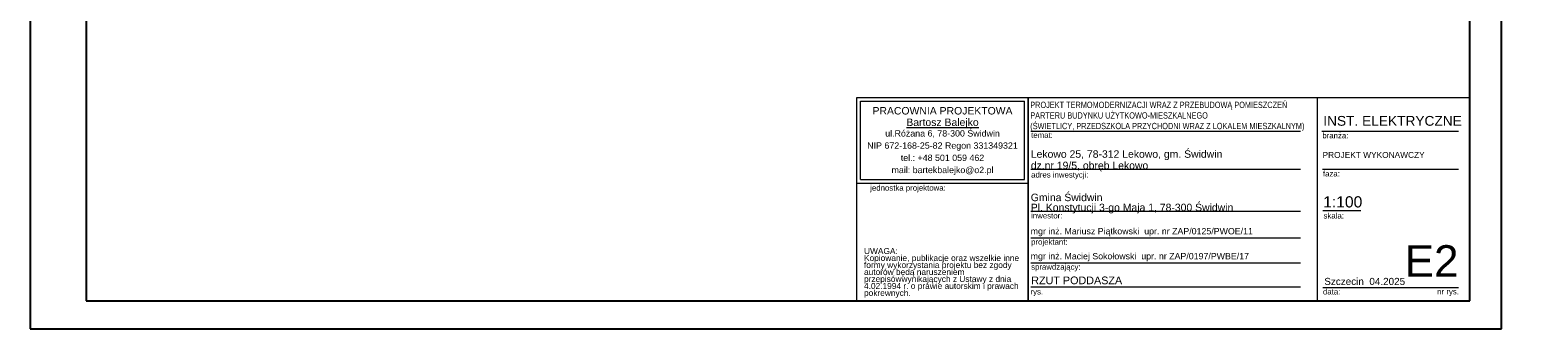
# Model space of a CAD drawing. Extents: x -558982 to 5119495, y -5290134 to 121759.
# Tile 250 of 256: x -440331 to -397289, y 66983 to 75521. Entities that reach past the tile are written whole.
import ezdxf

# ---------------------------------------------------------------- set-up
doc = ezdxf.new("R2010")
doc.units = 0
doc.header["$MEASUREMENT"] = 0
doc.layers.add('$ IE TABELA', color=7, linetype='Continuous')
for name, color, linetype, lineweight in [('ARCH TABELA_Nr_Pióra__1', 252, 'Continuous', 25), ('ARCH TABELA_Nr_Pióra__21', 252, 'Continuous', 9), ('ARCH TABELA_Nr_Pióra__7', 252, 'Continuous', 13)]:
    doc.layers.add(name, color=color, linetype=linetype, lineweight=lineweight)
doc.styles.add('GENERATED_STYLE_5', font='ARIALN.TTF')
doc.styles.add('GENERATED_STYLE_7', font='arial.ttf')
doc.styles.add('GENERATED_STYLE_8', font='arial.ttf')
doc.styles.add('GENERATED_STYLE_9', font='arial.ttf')
doc.styles.add('ROMANS', font='romans.shx', dxfattribs={"width": 0.85})

# ---------------------------------------------------------------- blocks, each defined once
blk = doc.blocks.new('a3eee')
at = {"layer": '$ IE TABELA'}
for p, q in [((19730.8, 4176.8), (19730.8, 1206.8)), ((23930.8, 4176.8), (19730.8, 4176.8)), ((23930.8, 1206.8), (23930.8, 4176.8)), ((19890.8, 4096.8), (19890.8, 1286.8)), ((23840.8, 4096.8), (19890.8, 4096.8)), ((23840.8, 1286.8), (23840.8, 4096.8)), ((19890.8, 1286.8), (23840.8, 1286.8)), ((19730.8, 1206.8), (23930.8, 1206.8))]:
    blk.add_line(p, q, dxfattribs=at)
at = {"layer": '$ IE TABELA', "style": 'ROMANS', "width": 0.6168}
blk.add_text('A3', height=100, dxfattribs=at).set_placement((23941.8, 4197.5))

msp = doc.modelspace()

# ---------------------------------------------------------------- linework, layer by layer
at = {"layer": 'ARCH TABELA_Nr_Pióra__21', "color": 0, "linetype": 'Continuous'}
for p, q in [((-416731, 67783), (-416731, 73594)), ((-416731, 73594), (-411838, 73594)), ((-416731, 71148), (-416731, 73594)), ((-416731, 73594), (-399231, 73594)), ((-416625, 71254), (-416625, 73488)), ((-416625, 73488), (-411944, 73488)), ((-411944, 71254), (-411944, 73488)), ((-411838, 73594), (-411838, 67783)), ((-411838, 71148), (-411838, 73594)), ((-411838, 67783), (-411838, 73194)), ((-403593, 73594), (-403593, 67783)), ((-399231, 73594), (-399231, 67783)), ((-411765, 72638), (-404066, 72638)), ((-403454, 72638), (-399554, 72638)), ((-411765, 71544), (-404066, 71544)), ((-403436, 71544), (-399554, 71544)), ((-416731, 71148), (-411838, 71148)), ((-416625, 71254), (-411944, 71254)), ((-411765, 70344), (-404066, 70344)), ((-403424, 70362), (-402345, 70362)), ((-411765, 69584), (-404066, 69584)), ((-411765, 68870), (-404066, 68870)), ((-411765, 68183), (-404066, 68183)), ((-403424, 68166), (-401143, 68166)), ((-401143, 68166), (-399554, 68166)), ((-416731, 67783), (-411838, 67783)), ((-399231, 67783), (-411838, 67783))]:
    msp.add_line(p, q, dxfattribs=at)

# ---------------------------------------------------------------- block references
at = {"layer": '$ IE TABELA', "transparency": 33554687, "xscale": 10, "yscale": 10, "zscale": 10}
msp.add_blockref('a3eee', (-637639, 54915), dxfattribs=at)

# ---------------------------------------------------------------- texts
at = {"layer": 'ARCH TABELA_Nr_Pióra__1', "color": 0, "linetype": 'Continuous', "insert": (-411780, 72637), "char_height": 180, "width": 12247.06, "attachment_point": 7, "line_spacing_factor": 1.005757, "style": 'GENERATED_STYLE_5'}
msp.add_mtext('\\pt22543.1;\\fArial|b0|i0|c238;\\W0.8;PROJEKT TERMOMODERNIZACJI WRAZ Z PRZEBUDOWĄ POMIESZCZEŃ \\PPARTERU BUDYNKU UŻYTKOWO-MIESZKALNEGO\\P(ŚWIETLICY, PRZEDSZKOLA PRZYCHODNI WRAZ Z LOKALEM MIESZKALNYM)', dxfattribs=at)
at = {"layer": 'ARCH TABELA_Nr_Pióra__1', "color": 0, "linetype": 'Continuous', "insert": (-411752, 68479), "char_height": 220, "attachment_point": 1, "style": 'GENERATED_STYLE_9'}
msp.add_mtext('RZUT PODDASZA', dxfattribs=at)
at = {"layer": 'ARCH TABELA_Nr_Pióra__21', "color": 0, "linetype": 'Continuous', "insert": (-411765, 70283), "char_height": 212.77, "attachment_point": 7, "line_spacing_factor": 0.807442, "style": 'GENERATED_STYLE_7'}
msp.add_mtext('{Gmina Świdwin\\PPl. Konstytucji 3-go Maja 1, 78-300 Świdwin}', dxfattribs=at)
at = {"layer": 'ARCH TABELA_Nr_Pióra__7', "color": 0, "linetype": 'Continuous'}
for s, insert, char_height, attachment_point, line_spacing_factor, style in [('{PRACOWNIA PROJEKTOWA\\P\\LBartosz Balejko}', (-414285, 73323), 212.77, 2, 0.926719, 'GENERATED_STYLE_8'), ('{Lekowo 25, 78-312 Lekowo, gm. Świdwin\\Pdz.nr 19/5, obręb Lekowo}', (-411765, 71483), 212.77, 7, 0.918867, 'GENERATED_STYLE_7'), ('PROJEKT WYKONAWCZY', (-403436, 72040), 170, 1, 0.923713, 'GENERATED_STYLE_7')]:
    msp.add_mtext(s, dxfattribs=dict(at, insert=insert, char_height=char_height, attachment_point=attachment_point, line_spacing_factor=line_spacing_factor, style=style))
at = {"layer": 'ARCH TABELA_Nr_Pióra__7', "color": 0, "linetype": 'Continuous', "style": 'GENERATED_STYLE_7'}
for s, insert, char_height, attachment_point in [('INST. ELEKTRYCZNE', (-403415, 73068), 280, 1), ('{temat:}', (-411755, 72602), 159.6, 1), ('{branża:}', (-403442, 72589), 159.6, 1), ('{adres inwestycji:}', (-411755, 71468), 159.58, 1), ('{faza:}', (-403424, 71499), 159.6, 1), ('{jednostka projektowa:}', (-416348, 71093), 159.58, 1), ('1:100', (-403417, 70773), 319.2, 1), ('{inwestor:}', (-411755, 70299), 159.58, 1), ('{skala:}', (-403407, 70297), 159.6, 1), ('mgr inż. Mariusz Piątkowski  upr. nr ZAP/0125/PWOE/11', (-411768, 69865), 180, 1), ('{projektant:}', (-411755, 69548), 159.58, 1), ('E2', (-399554, 69374), 900, 3), ('mgr inż. Maciej Sokołowski  upr. nr ZAP/0197/PWBE/17', (-411768, 69151), 180, 1), ('sprawdzający:', (-411755, 68834), 159.58, 1), ('Szczecin  04.2025', (-403386, 68441), 202.13, 1), ('{rys.}', (-411773, 68126), 159.6, 1), ('{data:}', (-403423, 68126), 159.6, 1), ('{nr rys.}', (-400162, 68129), 159.6, 1)]:
    msp.add_mtext(s, dxfattribs=dict(at, insert=insert, char_height=char_height, attachment_point=attachment_point))
for s, insert, char_height, width, attachment_point, line_spacing_factor in [('{ul.Różana 6, 78-300 Świdwin\\PNIP 672-168-25-82 Regon 331349321\\Ptel.: +48 501 059 462\\Pmail: bartekbalejko@o2.pl}', (-414285, 72661), 180.85, 4680.85, 2, 1.156383), ('{UWAGA:\\PKopiowanie, publikacje oraz wszelkie inne formy wykorzystania projektu bez zgody autorów będą naruszeniem przepisówwynikających z Ustawy z dnia 4.02.1994 r. o prawie autorskim i prawach pokrewnych.}', (-416526, 69293), 170.213, 4483.41, 1, 0.703415)]:
    msp.add_mtext(s, dxfattribs=dict(at, insert=insert, char_height=char_height, width=width, attachment_point=attachment_point, line_spacing_factor=line_spacing_factor))

doc.saveas('drawing.dxf')
